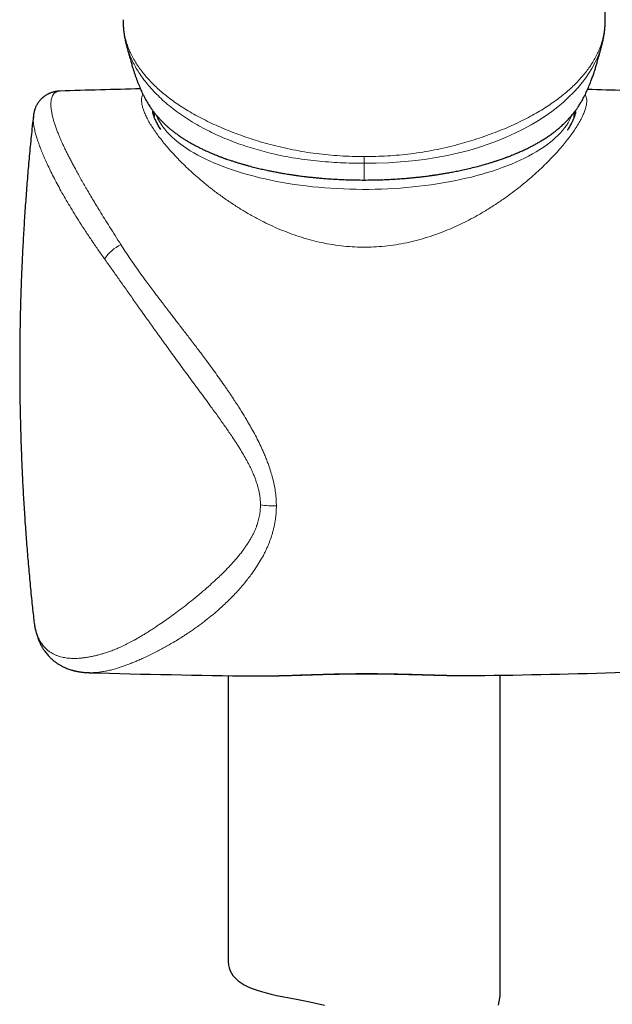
# Model space of a CAD drawing. Header units: millimetres. Extents: x 8 to 1162, y 12 to 2222.
# Tile 43 of 54: x 566 to 598, y 1844 to 1898. Entities that reach past the tile are written whole.
import ezdxf

# ---------------------------------------------------------------- set-up
doc = ezdxf.new("R2010")
doc.units = ezdxf.units.MM

msp = doc.modelspace()

# ---------------------------------------------------------------- linework, layer by layer
at = {"color": 7, "linetype": 'Continuous', "lineweight": 30}
for p, q in [((598.092, 1898.356), (598.092, 1898.359)), ((571.682, 1896.977), (571.68, 1896.984)), ((597.916, 1896.984), (597.914, 1896.978)), ((568.033, 1894.421), (568.03, 1894.421)), ((566.553, 1893.033), (566.553, 1893.037)), ((573.136, 1893.321), (573.136, 1893.318)), ((573.199, 1893.263), (573.212, 1893.004)), ((596.383, 1892.971), (596.397, 1893.263)), ((566.576, 1865.246), (566.578, 1865.235)), ((577.298, 1862.175), (577.298, 1846.396)), ((592.298, 1844.551), (592.298, 1862.197))]:
    msp.add_line(p, q, dxfattribs=at)
at = {"color": 8, "linetype": 'Continuous', "lineweight": 0}
for p, q in [((573.134, 1893.349), (573.136, 1893.321)), ((596.459, 1893.287), (596.459, 1893.345))]:
    msp.add_line(p, q, dxfattribs=at)
at = {"color": 8, "linetype": 'Continuous', "lineweight": 0, "flags": 128}
for points in [[(597.914, 1896.978), (597.886, 1896.864), (597.792, 1896.575), (597.673, 1896.279), (597.53, 1895.977), (597.361, 1895.669), (597.2, 1895.412), (597.021, 1895.152), (596.821, 1894.89), (596.596, 1894.62), (596.348, 1894.351), (596.079, 1894.082), (595.789, 1893.817), (595.478, 1893.556), (595.147, 1893.3), (594.787, 1893.045), (594.409, 1892.799), (594.012, 1892.563), (593.571, 1892.322), (593.112, 1892.095), (592.639, 1891.881), (592.153, 1891.681), (591.637, 1891.488), (591.11, 1891.312), (590.573, 1891.152), (590.029, 1891.009), (589.4, 1890.868), (588.763, 1890.748), (588.12, 1890.649), (587.473, 1890.571), (586.807, 1890.512), (586.139, 1890.472), (585.468, 1890.449), (584.798, 1890.442), (584.798, 1890.442), (584.798, 1890.442)], [(596.26, 1893.087), (596.204, 1892.958), (596.131, 1892.813), (596.048, 1892.67), (595.954, 1892.527), (595.851, 1892.386), (595.737, 1892.246), (595.614, 1892.108), (595.481, 1891.972), (595.338, 1891.837), (595.186, 1891.704), (595.024, 1891.573), (594.853, 1891.444), (594.673, 1891.317), (594.484, 1891.193), (594.286, 1891.071), (594.08, 1890.952), (593.865, 1890.835), (593.642, 1890.722), (593.411, 1890.611), (593.173, 1890.503), (592.926, 1890.398), (592.673, 1890.296), (592.412, 1890.198), (592.145, 1890.103), (591.87, 1890.011), (591.59, 1889.923), (591.303, 1889.839), (591.01, 1889.758), (590.712, 1889.681), (590.409, 1889.608), (590.1, 1889.538), (589.787, 1889.473), (589.469, 1889.412), (589.146, 1889.354), (588.82, 1889.301), (588.491, 1889.252), (588.157, 1889.207), (587.821, 1889.167), (587.483, 1889.13), (587.141, 1889.099), (586.798, 1889.071), (586.453, 1889.048), (586.106, 1889.029), (585.758, 1889.014), (585.409, 1889.005), (585.06, 1888.999), (584.711, 1888.998), (584.361, 1889.001), (584.012, 1889.009), (583.664, 1889.021), (583.316, 1889.038), (582.97, 1889.059), (582.626, 1889.084), (582.284, 1889.114), (581.944, 1889.148), (581.606, 1889.186), (581.271, 1889.229), (580.94, 1889.276), (580.612, 1889.327), (580.288, 1889.382), (579.968, 1889.442), (579.652, 1889.505), (579.341, 1889.573), (579.035, 1889.644), (578.734, 1889.719), (578.438, 1889.798), (578.149, 1889.881), (577.865, 1889.967), (577.587, 1890.057), (577.317, 1890.15), (577.052, 1890.247), (576.795, 1890.347), (576.545, 1890.45), (576.303, 1890.556), (576.068, 1890.666), (575.841, 1890.778), (575.622, 1890.893), (575.412, 1891.011), (575.21, 1891.132), (575.016, 1891.255), (574.832, 1891.38), (574.656, 1891.508), (574.49, 1891.638), (574.333, 1891.77), (574.185, 1891.904), (574.047, 1892.04), (573.919, 1892.177), (573.801, 1892.316), (573.692, 1892.457), (573.594, 1892.598), (573.505, 1892.741), (573.427, 1892.885), (573.359, 1893.03), (573.333, 1893.094)], [(584.798, 1890.809), (584.798, 1890.759), (584.798, 1890.71), (584.798, 1890.662), (584.798, 1890.616), (584.798, 1890.57), (584.798, 1890.526), (584.798, 1890.483), (584.798, 1890.442)]]:
    msp.add_lwpolyline(points, dxfattribs=at)
at = {"color": 7, "linetype": 'Continuous', "lineweight": 30, "flags": 128}
for points in [[(577.298, 1846.396), (577.312, 1846.205), (577.347, 1846.048), (577.402, 1845.897), (577.473, 1845.76), (577.563, 1845.63), (577.696, 1845.481), (577.855, 1845.34), (578.008, 1845.23), (578.179, 1845.126), (578.366, 1845.03), (578.57, 1844.94), (578.838, 1844.839), (579.13, 1844.746), (579.392, 1844.673), (579.669, 1844.604), (579.963, 1844.537), (580.271, 1844.473), (580.662, 1844.397), (581.073, 1844.319), (581.433, 1844.25), (581.805, 1844.177), (582.205, 1844.092), (582.617, 1843.996)], [(592.203, 1844.003), (592.255, 1844.193), (592.287, 1844.377), (592.298, 1844.551), (592.298, 1844.551)]]:
    msp.add_lwpolyline(points, dxfattribs=at)
at = {"color": 7, "linetype": 'Continuous', "lineweight": 30}
for centre, start, end in [((584.068, 1394.678), 91.33033, 91.83775), ((584.068, 1394.678), 88.26968, 88.50403), ((584.068, 2362.129), 268.34483, 269.3822), ((584.068, 2362.129), 270.78721, 271.73032)]:
    msp.add_arc(centre, 500, start, end, dxfattribs=at)
at = {"color": 8, "linetype": 'Continuous', "lineweight": 0}
for centre, radius, start, end in [((572.497, 1883.792), 2.439, 117.4549, 145.8714), ((579.974, 1878.382), 6.849, 262.4877, 269.8575)]:
    msp.add_arc(centre, radius, start, end, dxfattribs=at)
at = {"color": 7, "linetype": 'Continuous', "lineweight": 30}
for points, knots in [([(598.095, 1898.359), (598.095, 1898.886), (598.093, 1900.169), (598.089, 1902.192), (598.084, 1904.416), (598.077, 1906.589), (598.069, 1908.71), (598.061, 1910.78), (598.051, 1912.812), (598.041, 1914.82), (598.03, 1916.802), (598.018, 1918.759), (598.006, 1920.676), (597.993, 1922.554), (597.979, 1924.393), (597.966, 1926.192), (597.952, 1927.953), (597.938, 1929.674), (597.923, 1931.356), (597.909, 1932.999), (597.894, 1934.603), (597.879, 1936.168), (597.865, 1937.694), (597.85, 1939.142), (597.837, 1940.514), (597.823, 1941.812), (597.81, 1943.077), (597.797, 1944.311), (597.784, 1945.512), (597.771, 1946.664), (597.759, 1947.768), (597.747, 1948.826), (597.736, 1949.854), (597.724, 1950.854), (597.713, 1951.824), (597.702, 1952.767), (597.692, 1953.68), (597.681, 1954.579), (597.671, 1955.461), (597.66, 1956.326), (597.65, 1957.161), (597.641, 1957.964), (597.631, 1958.737), (597.621, 1959.557), (597.61, 1960.431), (597.599, 1961.371), (597.587, 1962.31), (597.575, 1963.257), (597.563, 1964.21), (597.551, 1965.171), (597.539, 1966.138), (597.523, 1967.392), (597.504, 1968.94), (597.48, 1970.783), (597.456, 1972.649), (597.432, 1974.537), (597.407, 1976.447), (597.382, 1978.378), (597.361, 1980.008), (597.344, 1981.332), (597.33, 1982.348), (597.317, 1983.368), (597.304, 1984.394), (597.291, 1985.428), (597.278, 1986.455), (597.264, 1987.485), (597.251, 1988.522), (597.238, 1989.586), (597.224, 1990.677), (597.21, 1991.818), (597.195, 1993.01), (597.179, 1994.253), (597.164, 1995.525), (597.148, 1996.826), (597.132, 1998.156), (597.116, 1999.487), (597.1, 2000.818), (597.085, 2002.147), (597.069, 2003.501), (597.054, 2004.879), (597.038, 2006.28), (597.023, 2007.653), (597.014, 2008.557), (597.009, 2008.988)], [0, 0, 0, 0, 0.013504, 0.032863, 0.051916, 0.070661, 0.088772, 0.106583, 0.124095, 0.141306, 0.158558, 0.175495, 0.192116, 0.208422, 0.22441, 0.240081, 0.255434, 0.270468, 0.285183, 0.299579, 0.313655, 0.327411, 0.340847, 0.353961, 0.365701, 0.37717, 0.38837, 0.399299, 0.409958, 0.420346, 0.43001, 0.439427, 0.448598, 0.457521, 0.466198, 0.474628, 0.482811, 0.490748, 0.498797, 0.506575, 0.514082, 0.521318, 0.528283, 0.534977, 0.543527, 0.551962, 0.560471, 0.569053, 0.57771, 0.58644, 0.595245, 0.604122, 0.620752, 0.637633, 0.654767, 0.672152, 0.689788, 0.707676, 0.725813, 0.735221, 0.744695, 0.754235, 0.76384, 0.773511, 0.783307, 0.792815, 0.802598, 0.812654, 0.822985, 0.833589, 0.845135, 0.856989, 0.86915, 0.881618, 0.894394, 0.907476, 0.920092, 0.93298, 0.946141, 0.959573, 0.973278, 0.987255, 1, 1, 1, 1]), ([(571.501, 1898.359), (571.501, 1898.305), (571.501, 1898.181), (571.512, 1897.982), (571.53, 1897.766), (571.558, 1897.551), (571.595, 1897.338), (571.635, 1897.146), (571.666, 1897.026), (571.679, 1896.976)], [0, 0, 0, 0, 0.121489, 0.281925, 0.439298, 0.593898, 0.745962, 0.895732, 1, 1, 1, 1]), ([(597.917, 1896.977), (597.925, 1897.009), (597.953, 1897.11), (597.989, 1897.279), (598.027, 1897.485), (598.057, 1897.693), (598.078, 1897.901), (598.09, 1898.069), (598.092, 1898.166), (598.092, 1898.195)], [0, 0, 0, 0, 0.076391, 0.241804, 0.409197, 0.578801, 0.750854, 0.925595, 1, 1, 1, 1]), ([(598.093, 1898.213), (598.094, 1898.247), (598.096, 1898.295), (598.095, 1898.342), (598.095, 1898.356)], [0, 0, 0, 0, 0.718021, 1, 1, 1, 1]), ([(571.677, 1896.983), (571.694, 1896.918), (571.729, 1896.783), (571.782, 1896.582), (571.834, 1896.392), (571.88, 1896.226), (571.92, 1896.084), (571.957, 1895.958), (571.991, 1895.843), (572.031, 1895.713), (572.077, 1895.566), (572.132, 1895.398), (572.18, 1895.257), (572.219, 1895.147), (572.247, 1895.07), (572.274, 1894.998), (572.303, 1894.921), (572.344, 1894.816), (572.396, 1894.686), (572.457, 1894.543), (572.515, 1894.414), (572.576, 1894.284), (572.641, 1894.154), (572.708, 1894.025), (572.772, 1893.911), (572.837, 1893.799), (572.904, 1893.688), (572.974, 1893.58), (573.028, 1893.499), (573.067, 1893.443), (573.096, 1893.402), (573.129, 1893.356), (573.172, 1893.298), (573.24, 1893.208), (573.327, 1893.1), (573.425, 1892.985), (573.515, 1892.885), (573.604, 1892.79), (573.693, 1892.7), (573.783, 1892.612), (573.879, 1892.522), (573.989, 1892.425), (574.118, 1892.315), (574.261, 1892.2), (574.417, 1892.082), (574.582, 1891.964), (574.752, 1891.849), (574.917, 1891.743), (575.075, 1891.647), (575.229, 1891.558), (575.387, 1891.469), (575.551, 1891.382), (575.725, 1891.294), (575.911, 1891.203), (576.087, 1891.121), (576.247, 1891.05), (576.385, 1890.991), (576.52, 1890.934), (576.646, 1890.883), (576.756, 1890.84), (576.848, 1890.805), (576.922, 1890.777), (576.989, 1890.752), (577.063, 1890.725), (577.157, 1890.691), (577.273, 1890.65), (577.413, 1890.603), (577.574, 1890.55), (577.748, 1890.494), (577.927, 1890.44), (578.104, 1890.388), (578.279, 1890.338), (578.497, 1890.279), (578.757, 1890.211), (579.058, 1890.139), (579.346, 1890.074), (579.62, 1890.016), (579.877, 1889.965), (580.115, 1889.921), (580.32, 1889.885), (580.492, 1889.856), (580.634, 1889.833), (580.761, 1889.813), (580.871, 1889.797), (580.952, 1889.785), (581.007, 1889.777), (581.052, 1889.771), (581.113, 1889.762), (581.204, 1889.75), (581.326, 1889.734), (581.479, 1889.714), (581.665, 1889.692), (581.873, 1889.669), (582.103, 1889.645), (582.351, 1889.622), (582.627, 1889.599), (582.929, 1889.577), (583.255, 1889.557), (583.606, 1889.54), (583.981, 1889.526), (584.381, 1889.517), (584.656, 1889.516), (584.798, 1889.515)], [0, 0, 0, 0, 0.012766, 0.026678, 0.038836, 0.049252, 0.057939, 0.0651, 0.071817, 0.078276, 0.087509, 0.096864, 0.106492, 0.111059, 0.11535, 0.119224, 0.123141, 0.128223, 0.136973, 0.145172, 0.152714, 0.159768, 0.168591, 0.17692, 0.184786, 0.191699, 0.200422, 0.208807, 0.215837, 0.219239, 0.222225, 0.226204, 0.231309, 0.237539, 0.250193, 0.26088, 0.270214, 0.279849, 0.290038, 0.299342, 0.308074, 0.319807, 0.332607, 0.346707, 0.361301, 0.376466, 0.39168, 0.405861, 0.418868, 0.431251, 0.443978, 0.457066, 0.469953, 0.484004, 0.499221, 0.508733, 0.51865, 0.528525, 0.537198, 0.544751, 0.550992, 0.555922, 0.559759, 0.564536, 0.570752, 0.578406, 0.587499, 0.598031, 0.609474, 0.620706, 0.631691, 0.642428, 0.652917, 0.671502, 0.689254, 0.706173, 0.721762, 0.736519, 0.750018, 0.762161, 0.770898, 0.778768, 0.785771, 0.791908, 0.796898, 0.799119, 0.800968, 0.804235, 0.80919, 0.815831, 0.824159, 0.834174, 0.845876, 0.857792, 0.871061, 0.885681, 0.90165, 0.918967, 0.937284, 0.956898, 0.977804, 1, 1, 1, 1]), ([(584.798, 1889.515), (584.942, 1889.516), (585.222, 1889.517), (585.629, 1889.527), (586.009, 1889.54), (586.363, 1889.558), (586.688, 1889.578), (586.985, 1889.6), (587.254, 1889.623), (587.498, 1889.646), (587.724, 1889.669), (587.931, 1889.692), (588.116, 1889.714), (588.27, 1889.734), (588.389, 1889.749), (588.477, 1889.761), (588.535, 1889.769), (588.576, 1889.775), (588.612, 1889.78), (588.654, 1889.786), (588.706, 1889.794), (588.806, 1889.809), (588.963, 1889.833), (589.178, 1889.868), (589.415, 1889.909), (589.672, 1889.956), (589.951, 1890.011), (590.264, 1890.077), (590.605, 1890.154), (590.974, 1890.245), (591.356, 1890.348), (591.672, 1890.44), (591.92, 1890.517), (592.09, 1890.572), (592.243, 1890.623), (592.373, 1890.668), (592.48, 1890.706), (592.564, 1890.737), (592.634, 1890.762), (592.703, 1890.788), (592.784, 1890.819), (592.883, 1890.857), (593.001, 1890.904), (593.134, 1890.958), (593.274, 1891.018), (593.448, 1891.094), (593.643, 1891.183), (593.852, 1891.284), (594.045, 1891.382), (594.227, 1891.479), (594.402, 1891.578), (594.575, 1891.68), (594.754, 1891.791), (594.941, 1891.913), (595.128, 1892.044), (595.306, 1892.178), (595.455, 1892.297), (595.577, 1892.399), (595.674, 1892.484), (595.767, 1892.569), (595.861, 1892.659), (595.951, 1892.748), (596.035, 1892.836), (596.112, 1892.919), (596.192, 1893.01), (596.28, 1893.114), (596.364, 1893.219), (596.435, 1893.312), (596.484, 1893.38), (596.523, 1893.435), (596.564, 1893.493), (596.611, 1893.564), (596.666, 1893.648), (596.722, 1893.738), (596.774, 1893.825), (596.828, 1893.919), (596.887, 1894.025), (596.955, 1894.154), (597.02, 1894.284), (597.081, 1894.414), (597.139, 1894.544), (597.199, 1894.686), (597.256, 1894.826), (597.305, 1894.951), (597.346, 1895.061), (597.385, 1895.169), (597.425, 1895.283), (597.464, 1895.397), (597.501, 1895.51), (597.536, 1895.621), (597.569, 1895.727), (597.601, 1895.831), (597.632, 1895.933), (597.663, 1896.042), (597.698, 1896.163), (597.736, 1896.3), (597.779, 1896.456), (597.826, 1896.63), (597.873, 1896.808), (597.905, 1896.927), (597.919, 1896.983)], [0, 0, 0, 0, 0.022587, 0.043838, 0.063748, 0.082315, 0.099535, 0.115136, 0.129435, 0.142432, 0.154124, 0.165825, 0.17584, 0.184168, 0.190809, 0.195326, 0.198489, 0.200329, 0.202091, 0.204416, 0.2073, 0.210563, 0.220936, 0.233367, 0.246206, 0.260689, 0.276747, 0.293858, 0.314524, 0.336417, 0.359535, 0.383879, 0.395207, 0.406461, 0.416399, 0.424899, 0.431962, 0.437587, 0.441775, 0.44593, 0.451397, 0.458176, 0.466266, 0.475667, 0.485942, 0.495868, 0.512971, 0.528657, 0.54293, 0.557482, 0.571586, 0.585429, 0.600435, 0.616897, 0.633899, 0.650561, 0.666685, 0.677091, 0.68665, 0.695985, 0.705536, 0.71609, 0.724746, 0.733099, 0.741463, 0.751198, 0.762468, 0.770202, 0.776109, 0.780224, 0.784508, 0.790089, 0.796459, 0.803489, 0.809932, 0.815207, 0.823073, 0.831403, 0.840225, 0.84728, 0.854822, 0.863021, 0.87177, 0.878625, 0.884004, 0.890125, 0.896607, 0.903047, 0.909355, 0.915505, 0.921719, 0.927493, 0.933475, 0.939697, 0.946925, 0.955533, 0.965344, 0.976507, 0.989028, 1, 1, 1, 1]), ([(568.033, 1894.421), (568.002, 1894.42), (567.945, 1894.417), (567.869, 1894.409), (567.81, 1894.4), (567.764, 1894.392), (567.724, 1894.384), (567.678, 1894.373), (567.621, 1894.358), (567.557, 1894.339), (567.494, 1894.316), (567.439, 1894.293), (567.389, 1894.271), (567.341, 1894.247), (567.287, 1894.218), (567.229, 1894.182), (567.173, 1894.144), (567.125, 1894.109), (567.088, 1894.079), (567.059, 1894.055), (567.029, 1894.027), (566.991, 1893.992), (566.944, 1893.943), (566.891, 1893.883), (566.838, 1893.813), (566.788, 1893.741), (566.746, 1893.669), (566.709, 1893.598), (566.678, 1893.53), (566.652, 1893.465), (566.633, 1893.413), (566.62, 1893.371), (566.608, 1893.332), (566.595, 1893.283), (566.579, 1893.217), (566.563, 1893.132), (566.555, 1893.069), (566.551, 1893.034)], [0, 0, 0, 0, 0.043441, 0.078915, 0.10637, 0.125769, 0.142145, 0.161575, 0.188431, 0.219412, 0.249139, 0.275049, 0.297492, 0.318181, 0.343637, 0.374257, 0.404227, 0.42879, 0.448515, 0.463399, 0.476767, 0.499441, 0.528178, 0.562936, 0.601666, 0.639793, 0.677131, 0.712274, 0.748008, 0.778706, 0.809837, 0.826077, 0.843522, 0.868776, 0.903328, 0.947101, 1, 1, 1, 1]), ([(566.552, 1893.033), (566.526, 1892.796), (566.46, 1892.197), (566.365, 1891.235), (566.266, 1890.147), (566.177, 1889.059), (566.097, 1887.97), (566.027, 1886.88), (565.965, 1885.789), (565.914, 1884.697), (565.871, 1883.605), (565.838, 1882.513), (565.815, 1881.421), (565.801, 1880.328), (565.796, 1879.235), (565.801, 1878.143), (565.815, 1877.051), (565.839, 1875.959), (565.872, 1874.868), (565.915, 1873.777), (565.967, 1872.687), (566.028, 1871.598), (566.098, 1870.509), (566.178, 1869.422), (566.268, 1868.337), (566.366, 1867.252), (566.468, 1866.222), (566.542, 1865.554), (566.576, 1865.246)], [0, 0, 0, 0, 0.025762, 0.064991, 0.104223, 0.143456, 0.182691, 0.221926, 0.261161, 0.300396, 0.339629, 0.378859, 0.418088, 0.457312, 0.496533, 0.535749, 0.57496, 0.614165, 0.653363, 0.692553, 0.731736, 0.77091, 0.810074, 0.849229, 0.888373, 0.927505, 0.966626, 1, 1, 1, 1]), ([(573.588, 1892.296), (573.563, 1892.335), (573.512, 1892.414), (573.445, 1892.526), (573.383, 1892.635), (573.329, 1892.738), (573.282, 1892.835), (573.241, 1892.927), (573.208, 1893.011), (573.182, 1893.087), (573.162, 1893.154), (573.148, 1893.211), (573.139, 1893.26), (573.134, 1893.298), (573.133, 1893.315), (573.133, 1893.321)], [0, 0, 0, 0, 0.079481, 0.163021, 0.244888, 0.326126, 0.40862, 0.490378, 0.571003, 0.650114, 0.72736, 0.802432, 0.875167, 0.952615, 1, 1, 1, 1]), ([(596.461, 1893.287), (596.461, 1893.278), (596.46, 1893.257), (596.454, 1893.217), (596.444, 1893.169), (596.43, 1893.114), (596.411, 1893.049), (596.385, 1892.975), (596.353, 1892.894), (596.314, 1892.807), (596.268, 1892.712), (596.215, 1892.61), (596.155, 1892.504), (596.087, 1892.391), (596.036, 1892.31), (596.006, 1892.264), (596.003, 1892.26)], [0, 0, 0, 0, 0.064029, 0.139662, 0.206883, 0.277175, 0.353387, 0.43017, 0.50772, 0.58616, 0.665581, 0.746055, 0.827794, 0.908605, 0.991481, 1, 1, 1, 1]), ([(566.575, 1865.246), (566.582, 1865.192), (566.595, 1865.082), (566.617, 1864.945), (566.64, 1864.822), (566.666, 1864.703), (566.692, 1864.596), (566.721, 1864.492), (566.754, 1864.382), (566.794, 1864.265), (566.837, 1864.152), (566.88, 1864.05), (566.924, 1863.954), (566.968, 1863.866), (567.008, 1863.793), (567.044, 1863.729), (567.081, 1863.67), (567.125, 1863.601), (567.182, 1863.517), (567.25, 1863.427), (567.324, 1863.336), (567.394, 1863.257), (567.459, 1863.189), (567.539, 1863.111), (567.641, 1863.021), (567.767, 1862.921), (567.901, 1862.829), (568.018, 1862.758), (568.119, 1862.703), (568.204, 1862.66), (568.298, 1862.616), (568.4, 1862.574), (568.505, 1862.534), (568.598, 1862.503), (568.673, 1862.481), (568.73, 1862.465), (568.781, 1862.451), (568.83, 1862.439), (568.883, 1862.427), (568.944, 1862.414), (569.011, 1862.401), (569.081, 1862.389), (569.154, 1862.377), (569.226, 1862.368), (569.301, 1862.359), (569.384, 1862.351), (569.494, 1862.343), (569.579, 1862.34), (569.625, 1862.338)], [0, 0, 0, 0, 0.028911, 0.058338, 0.086609, 0.112057, 0.134755, 0.154935, 0.179974, 0.2069, 0.233068, 0.257038, 0.278248, 0.300343, 0.320408, 0.332426, 0.347435, 0.365492, 0.385505, 0.413038, 0.43887, 0.46178, 0.48167, 0.500523, 0.534239, 0.570509, 0.60552, 0.640445, 0.65979, 0.680761, 0.703488, 0.727652, 0.752847, 0.777019, 0.792081, 0.804476, 0.815601, 0.826667, 0.837823, 0.851153, 0.867143, 0.882432, 0.896462, 0.911406, 0.928591, 0.948389, 0.972138, 1, 1, 1, 1]), ([(578.677, 1862.159), (578.751, 1862.158), (578.867, 1862.156), (578.99, 1862.157), (579.034, 1862.158)], [0, 0, 0, 0, 0.6368294, 1, 1, 1, 1]), ([(579.04, 1862.157), (579.084, 1862.157), (579.22, 1862.157), (579.455, 1862.16), (579.743, 1862.164), (580.034, 1862.17), (580.326, 1862.177), (580.62, 1862.186), (580.914, 1862.195), (581.209, 1862.204), (581.502, 1862.213), (581.794, 1862.222), (582.087, 1862.231), (582.38, 1862.24), (582.675, 1862.248), (582.971, 1862.255), (583.268, 1862.261), (583.564, 1862.267), (583.859, 1862.272), (584.152, 1862.276), (584.443, 1862.278), (584.732, 1862.28), (585.018, 1862.28), (585.303, 1862.279), (585.59, 1862.277), (585.88, 1862.273), (586.171, 1862.269), (586.463, 1862.264), (586.757, 1862.258), (587.05, 1862.251), (587.343, 1862.244), (587.634, 1862.236), (587.923, 1862.228), (588.21, 1862.22), (588.496, 1862.212), (588.782, 1862.204), (589.069, 1862.196), (589.357, 1862.189), (589.643, 1862.183), (589.929, 1862.178), (590.212, 1862.175), (590.425, 1862.173), (590.541, 1862.174), (590.564, 1862.174)], [0, 0, 0, 0, 0.012866, 0.040441, 0.067853, 0.095081, 0.12191, 0.148542, 0.174892, 0.20088, 0.226443, 0.25156, 0.276375, 0.301163, 0.325885, 0.350507, 0.374995, 0.399317, 0.423443, 0.447349, 0.47101, 0.494409, 0.51756, 0.540664, 0.563989, 0.587591, 0.61145, 0.635539, 0.65983, 0.684291, 0.708886, 0.733576, 0.758323, 0.783084, 0.80786, 0.833303, 0.859104, 0.88525, 0.911726, 0.938511, 0.965583, 0.992913, 1, 1, 1, 1]), ([(590.571, 1862.175), (590.686, 1862.174), (590.811, 1862.174), (590.928, 1862.176), (590.937, 1862.177)], [0, 0, 0, 0, 0.922393, 1, 1, 1, 1])]:
    msp.add_open_spline(points, degree=3, knots=knots, dxfattribs=at)
at = {"color": 8, "linetype": 'Continuous', "lineweight": 0}
for points, knots in [([(571.502, 1898.359), (571.502, 1898.31), (571.501, 1898.15), (571.524, 1897.868), (571.578, 1897.516), (571.659, 1897.185), (571.76, 1896.878), (571.875, 1896.596), (572.015, 1896.309), (572.172, 1896.034), (572.343, 1895.772), (572.523, 1895.524), (572.725, 1895.272), (572.951, 1895.017), (573.201, 1894.76), (573.475, 1894.504), (573.771, 1894.25), (574.09, 1894), (574.432, 1893.752), (574.799, 1893.508), (575.191, 1893.269), (575.607, 1893.034), (576.047, 1892.806), (576.511, 1892.584), (576.988, 1892.373), (577.485, 1892.171), (577.999, 1891.978), (578.53, 1891.796), (579.07, 1891.627), (579.64, 1891.466), (580.24, 1891.316), (580.871, 1891.18), (581.508, 1891.064), (582.153, 1890.968), (582.808, 1890.895), (583.47, 1890.845), (584.134, 1890.814), (584.577, 1890.811), (584.798, 1890.809)], [0, 0, 0, 0, 0.0166987, 0.0542312, 0.0917772, 0.1293035, 0.1580331, 0.1867891, 0.2155365, 0.2442541, 0.2681415, 0.29204, 0.3159244, 0.3403367, 0.3647652, 0.3891742, 0.4135222, 0.437889, 0.4622368, 0.4873056, 0.5123961, 0.5374666, 0.5636594, 0.5898888, 0.6161242, 0.6423251, 0.6695564, 0.6968145, 0.7240782, 0.7513171, 0.7820213, 0.8127508, 0.8434835, 0.8741921, 0.9056307, 0.9370898, 0.9685542, 1, 1, 1, 1]), ([(584.798, 1890.809), (585.013, 1890.81), (585.444, 1890.814), (586.09, 1890.843), (586.735, 1890.89), (587.382, 1890.961), (588.03, 1891.055), (588.678, 1891.171), (589.321, 1891.308), (589.923, 1891.458), (590.485, 1891.615), (591.007, 1891.777), (591.522, 1891.952), (592.033, 1892.141), (592.538, 1892.344), (593.037, 1892.562), (593.52, 1892.791), (593.969, 1893.023), (594.383, 1893.256), (594.765, 1893.488), (595.13, 1893.729), (595.479, 1893.979), (595.808, 1894.236), (596.109, 1894.493), (596.382, 1894.748), (596.628, 1894.999), (596.854, 1895.252), (597.06, 1895.506), (597.245, 1895.76), (597.417, 1896.024), (597.574, 1896.297), (597.712, 1896.577), (597.826, 1896.853), (597.929, 1897.158), (598.014, 1897.492), (598.07, 1897.852), (598.096, 1898.141), (598.093, 1898.305), (598.092, 1898.356)], [0, 0, 0, 0, 0.030616, 0.061249, 0.091878, 0.122487, 0.153763, 0.185064, 0.216362, 0.247633, 0.27397, 0.300328, 0.326683, 0.353013, 0.380261, 0.407548, 0.434828, 0.462066, 0.486428, 0.510807, 0.535166, 0.560246, 0.585347, 0.610427, 0.634306, 0.658203, 0.682084, 0.706533, 0.730997, 0.755449, 0.78349, 0.811558, 0.839635, 0.867686, 0.906007, 0.944349, 0.982676, 1, 1, 1, 1]), ([(584.798, 1890.442), (584.798, 1890.442), (584.578, 1890.442), (584.139, 1890.447), (583.481, 1890.468), (582.825, 1890.506), (582.165, 1890.563), (581.505, 1890.642), (580.844, 1890.742), (580.189, 1890.865), (579.58, 1891.002), (579.018, 1891.15), (578.501, 1891.304), (577.993, 1891.473), (577.489, 1891.659), (576.991, 1891.863), (576.501, 1892.083), (576.027, 1892.318), (575.559, 1892.572), (575.103, 1892.847), (574.661, 1893.143), (574.246, 1893.45), (573.859, 1893.766), (573.507, 1894.086), (573.189, 1894.407), (572.904, 1894.727), (572.649, 1895.047), (572.423, 1895.364), (572.228, 1895.674), (572.062, 1895.977), (571.922, 1896.272), (571.807, 1896.56), (571.725, 1896.796), (571.693, 1896.933), (571.682, 1896.977)], [0, 0, 0, 0, 0.000003, 0.035585, 0.071186, 0.10678, 0.142353, 0.178701, 0.215081, 0.251454, 0.287794, 0.317631, 0.347493, 0.377352, 0.407184, 0.438028, 0.468913, 0.499791, 0.530626, 0.563639, 0.596756, 0.629904, 0.663015, 0.696023, 0.728304, 0.760668, 0.793074, 0.825464, 0.857766, 0.889473, 0.921215, 0.952965, 0.984685, 1, 1, 1, 1]), ([(568.03, 1894.421), (568.027, 1894.421), (568, 1894.421), (567.953, 1894.415), (567.891, 1894.401), (567.833, 1894.38), (567.769, 1894.346), (567.701, 1894.293), (567.636, 1894.213), (567.585, 1894.115), (567.548, 1894.001), (567.525, 1893.868), (567.516, 1893.717), (567.522, 1893.546), (567.543, 1893.36), (567.579, 1893.156), (567.627, 1892.951), (567.684, 1892.745), (567.749, 1892.542), (567.824, 1892.327), (567.912, 1892.101), (568.01, 1891.863), (568.109, 1891.637), (568.205, 1891.427), (568.295, 1891.236), (568.392, 1891.038), (568.494, 1890.834), (568.602, 1890.623), (568.716, 1890.406), (568.836, 1890.182), (568.969, 1889.939), (569.116, 1889.674), (569.279, 1889.386), (569.451, 1889.088), (569.632, 1888.779), (569.822, 1888.46), (570.015, 1888.139), (570.233, 1887.78), (570.479, 1887.38), (570.762, 1886.924), (571.061, 1886.449), (571.268, 1886.122), (571.373, 1885.957)], [0, 0, 0, 0, 0.002451, 0.021756, 0.040791, 0.05956, 0.078066, 0.109445, 0.140413, 0.170986, 0.201185, 0.231027, 0.261816, 0.292432, 0.322899, 0.353241, 0.383482, 0.408292, 0.433293, 0.458499, 0.483926, 0.509587, 0.535495, 0.554072, 0.572836, 0.591791, 0.610941, 0.630291, 0.649845, 0.669607, 0.689581, 0.713215, 0.737268, 0.761746, 0.786653, 0.811995, 0.837777, 0.861939, 0.895022, 0.929055, 0.964045, 1, 1, 1, 1]), ([(596.991, 1894.228), (596.998, 1894.218), (597.027, 1894.176), (597.057, 1894.084), (597.079, 1893.951), (597.078, 1893.795), (597.052, 1893.617), (596.997, 1893.414), (596.915, 1893.19), (596.803, 1892.947), (596.662, 1892.683), (596.497, 1892.414), (596.314, 1892.141), (596.114, 1891.866), (595.891, 1891.582), (595.646, 1891.287), (595.377, 1890.985), (595.082, 1890.67), (594.758, 1890.344), (594.405, 1890.01), (594.029, 1889.672), (593.631, 1889.334), (593.209, 1888.998), (592.75, 1888.653), (592.25, 1888.302), (591.708, 1887.949), (591.187, 1887.638), (590.694, 1887.366), (590.233, 1887.132), (589.76, 1886.911), (589.259, 1886.698), (588.729, 1886.498), (588.169, 1886.314), (587.592, 1886.154), (587, 1886.02), (586.394, 1885.917), (585.788, 1885.846), (585.184, 1885.81), (584.585, 1885.806), (583.98, 1885.835), (583.371, 1885.899), (582.761, 1885.996), (582.174, 1886.121), (581.612, 1886.27), (581.075, 1886.439), (580.545, 1886.631), (580.022, 1886.844), (579.508, 1887.078), (578.984, 1887.341), (578.452, 1887.632), (577.916, 1887.953), (577.396, 1888.291), (576.892, 1888.643), (576.406, 1889.006), (575.971, 1889.355), (575.582, 1889.686), (575.235, 1889.997), (574.905, 1890.307), (574.59, 1890.62), (574.292, 1890.934), (574.01, 1891.247), (573.751, 1891.555), (573.516, 1891.851), (573.307, 1892.136), (573.123, 1892.408), (572.96, 1892.671), (572.822, 1892.922), (572.708, 1893.161), (572.62, 1893.382), (572.56, 1893.585), (572.525, 1893.768), (572.514, 1893.935), (572.531, 1894.082), (572.559, 1894.186), (572.589, 1894.234), (572.596, 1894.245)], [0, 0, 0, 0, 0.003937, 0.016671, 0.029403, 0.042119, 0.055997, 0.069887, 0.083765, 0.098084, 0.112415, 0.126735, 0.139728, 0.15273, 0.165724, 0.179019, 0.192321, 0.205617, 0.219884, 0.23416, 0.248428, 0.262999, 0.277577, 0.292148, 0.308607, 0.325078, 0.341536, 0.354213, 0.366902, 0.37959, 0.392266, 0.406317, 0.420377, 0.434426, 0.448888, 0.463362, 0.477822, 0.491851, 0.505893, 0.519923, 0.534449, 0.54899, 0.563518, 0.576895, 0.590282, 0.603661, 0.617346, 0.63104, 0.644726, 0.660363, 0.67601, 0.691648, 0.707653, 0.723668, 0.739673, 0.752875, 0.766089, 0.779303, 0.792504, 0.80618, 0.819874, 0.833566, 0.847241, 0.860529, 0.873827, 0.887114, 0.900766, 0.914428, 0.928079, 0.94141, 0.954752, 0.968083, 0.981799, 0.995526, 1, 1, 1, 1]), ([(570.479, 1885.161), (570.354, 1885.337), (570.107, 1885.685), (569.757, 1886.197), (569.425, 1886.695), (569.114, 1887.176), (568.824, 1887.638), (568.555, 1888.082), (568.305, 1888.507), (568.074, 1888.916), (567.859, 1889.31), (567.661, 1889.69), (567.479, 1890.054), (567.314, 1890.4), (567.166, 1890.728), (567.057, 1890.987), (566.979, 1891.183), (566.924, 1891.323), (566.873, 1891.459), (566.826, 1891.591), (566.783, 1891.718), (566.744, 1891.841), (566.708, 1891.959), (566.659, 1892.13), (566.607, 1892.344), (566.563, 1892.587), (566.543, 1892.801), (566.541, 1892.948), (566.55, 1893.017), (566.553, 1893.033)], [0, 0, 0, 0, 0.051351, 0.101692, 0.151048, 0.199449, 0.246923, 0.29268, 0.337607, 0.381739, 0.42511, 0.468527, 0.511238, 0.553286, 0.594717, 0.635578, 0.655452, 0.675207, 0.694848, 0.714383, 0.733818, 0.753158, 0.772411, 0.791583, 0.840138, 0.888567, 0.936968, 0.985438, 1, 1, 1, 1]), ([(584.798, 1889.516), (584.798, 1889.516), (584.798, 1889.516), (584.798, 1889.53), (584.798, 1889.56), (584.798, 1889.606), (584.798, 1889.688), (584.798, 1889.816), (584.798, 1889.995), (584.798, 1890.207), (584.798, 1890.359), (584.798, 1890.442)], [0, 0, 0, 0, 0.0100318, 0.0612604, 0.1137921, 0.1877863, 0.2618914, 0.4136416, 0.5959297, 0.7787545, 1, 1, 1, 1]), ([(571.373, 1885.957), (571.456, 1885.828), (571.624, 1885.566), (571.894, 1885.165), (572.183, 1884.748), (572.473, 1884.342), (572.738, 1883.978), (572.975, 1883.658), (573.2, 1883.357), (573.382, 1883.115), (573.518, 1882.937), (573.602, 1882.826), (573.678, 1882.727), (573.744, 1882.639), (573.803, 1882.563), (573.863, 1882.485), (573.949, 1882.373), (574.065, 1882.223), (574.213, 1882.03), (574.374, 1881.821), (574.548, 1881.596), (574.734, 1881.353), (574.932, 1881.096), (575.133, 1880.833), (575.339, 1880.564), (575.539, 1880.3), (575.732, 1880.045), (575.889, 1879.835), (576.014, 1879.668), (576.089, 1879.568), (576.136, 1879.503), (576.16, 1879.472), (576.182, 1879.441), (576.204, 1879.411), (576.226, 1879.382), (576.339, 1879.229), (576.537, 1878.957), (576.814, 1878.571), (577.03, 1878.263), (577.191, 1878.03), (577.303, 1877.868), (577.413, 1877.706), (577.529, 1877.532), (577.713, 1877.253), (577.956, 1876.876), (578.17, 1876.528), (578.302, 1876.307), (578.361, 1876.208), (578.418, 1876.109), (578.475, 1876.011), (578.53, 1875.915), (578.583, 1875.819), (578.693, 1875.622), (578.851, 1875.326), (579.047, 1874.934), (579.186, 1874.634), (579.278, 1874.424), (579.331, 1874.3), (579.381, 1874.177), (579.429, 1874.056), (579.475, 1873.936), (579.519, 1873.817), (579.589, 1873.616), (579.679, 1873.336), (579.777, 1872.978), (579.855, 1872.619), (579.913, 1872.257), (579.95, 1871.892), (579.954, 1871.652), (579.957, 1871.533)], [0, 0, 0, 0, 0.028756, 0.05865, 0.089696, 0.12182, 0.149414, 0.170787, 0.193124, 0.216426, 0.224491, 0.232666, 0.24095, 0.24655, 0.252034, 0.257817, 0.2639, 0.276885, 0.291054, 0.306408, 0.322946, 0.34067, 0.359579, 0.379324, 0.397921, 0.418102, 0.436512, 0.453151, 0.463162, 0.472401, 0.474694, 0.476933, 0.479119, 0.481252, 0.483333, 0.48536, 0.513979, 0.541141, 0.566846, 0.57846, 0.58975, 0.600717, 0.612047, 0.625554, 0.658169, 0.689151, 0.695884, 0.702535, 0.709104, 0.715593, 0.722, 0.728327, 0.734574, 0.761045, 0.786501, 0.810964, 0.818984, 0.826895, 0.834698, 0.842395, 0.849988, 0.857476, 0.864862, 0.887831, 0.910129, 0.931808, 0.954823, 0.977527, 1, 1, 1, 1]), ([(579.078, 1871.592), (579.077, 1871.651), (579.076, 1871.77), (579.061, 1871.951), (579.037, 1872.133), (579.004, 1872.318), (578.961, 1872.503), (578.91, 1872.689), (578.85, 1872.876), (578.782, 1873.067), (578.705, 1873.259), (578.625, 1873.443), (578.542, 1873.619), (578.457, 1873.79), (578.341, 1874.013), (578.187, 1874.29), (578.04, 1874.536), (577.935, 1874.707), (577.879, 1874.797), (577.821, 1874.889), (577.761, 1874.982), (577.701, 1875.075), (577.605, 1875.221), (577.472, 1875.421), (577.296, 1875.678), (577.112, 1875.944), (576.918, 1876.218), (576.716, 1876.501), (576.513, 1876.783), (576.289, 1877.09), (576.045, 1877.423), (575.773, 1877.793), (575.495, 1878.17), (575.133, 1878.661), (574.692, 1879.262), (574.174, 1879.972), (573.75, 1880.557), (573.42, 1881.016), (573.185, 1881.344), (572.952, 1881.67), (572.713, 1882.005), (572.404, 1882.441), (572.032, 1882.966), (571.615, 1883.557), (571.217, 1884.119), (570.84, 1884.654), (570.597, 1884.994), (570.479, 1885.161)], [0, 0, 0, 0, 0.011781, 0.023644, 0.03562, 0.047737, 0.060024, 0.072123, 0.084533, 0.097275, 0.11037, 0.123255, 0.134661, 0.146449, 0.158626, 0.181023, 0.204681, 0.211089, 0.217586, 0.224172, 0.230848, 0.237614, 0.24447, 0.262538, 0.281324, 0.300834, 0.321071, 0.342038, 0.363738, 0.383712, 0.41066, 0.438239, 0.466451, 0.495299, 0.548409, 0.601138, 0.654753, 0.679855, 0.704506, 0.728708, 0.753321, 0.780506, 0.827702, 0.873203, 0.917053, 0.9593, 1, 1, 1, 1]), ([(566.578, 1865.235), (566.586, 1865.163), (566.606, 1865.002), (566.657, 1864.753), (566.732, 1864.489), (566.835, 1864.234), (566.96, 1864.004), (567.096, 1863.818), (567.235, 1863.667), (567.373, 1863.547), (567.493, 1863.462), (567.588, 1863.405), (567.653, 1863.37), (567.72, 1863.337), (567.789, 1863.306), (567.86, 1863.278), (567.994, 1863.231), (568.201, 1863.176), (568.494, 1863.133), (568.813, 1863.119), (569.1, 1863.132), (569.345, 1863.158), (569.541, 1863.187), (569.744, 1863.224), (569.954, 1863.269), (570.17, 1863.322), (570.407, 1863.388), (570.665, 1863.47), (570.941, 1863.571), (571.219, 1863.686), (571.501, 1863.816), (571.786, 1863.957), (572.042, 1864.093), (572.266, 1864.218), (572.461, 1864.331), (572.66, 1864.45), (572.863, 1864.575), (573.071, 1864.707), (573.282, 1864.845), (573.545, 1865.02), (573.859, 1865.237), (574.225, 1865.5), (574.598, 1865.777), (574.979, 1866.07), (575.381, 1866.39), (575.795, 1866.731), (576.193, 1867.075), (576.46, 1867.316), (576.604, 1867.45), (576.648, 1867.49), (576.692, 1867.531), (576.735, 1867.572), (576.778, 1867.613), (576.923, 1867.751), (577.161, 1867.986), (577.479, 1868.32), (577.738, 1868.614), (577.945, 1868.865), (578.069, 1869.024), (578.148, 1869.131), (578.187, 1869.184), (578.225, 1869.238), (578.262, 1869.291), (578.299, 1869.344), (578.361, 1869.436), (578.446, 1869.569), (578.549, 1869.743), (578.643, 1869.916), (578.728, 1870.088), (578.804, 1870.259), (578.885, 1870.467), (578.964, 1870.715), (579.029, 1871.005), (579.071, 1871.297), (579.076, 1871.494), (579.078, 1871.592)], [0, 0, 0, 0, 0.015248, 0.034054, 0.057228, 0.080529, 0.104002, 0.127687, 0.145537, 0.163545, 0.181727, 0.188921, 0.196146, 0.203402, 0.210691, 0.218012, 0.225367, 0.251078, 0.277206, 0.303784, 0.330842, 0.345219, 0.359739, 0.374408, 0.389228, 0.404204, 0.419338, 0.437548, 0.455706, 0.473665, 0.491602, 0.510029, 0.527889, 0.539757, 0.551807, 0.564041, 0.576462, 0.589069, 0.601864, 0.614849, 0.636355, 0.658056, 0.679957, 0.702059, 0.725007, 0.75012, 0.774169, 0.794458, 0.797054, 0.799637, 0.802205, 0.80476, 0.8073, 0.809827, 0.830506, 0.849956, 0.868192, 0.879571, 0.890437, 0.893198, 0.895925, 0.898618, 0.901276, 0.9039, 0.90649, 0.914984, 0.923212, 0.931184, 0.938907, 0.946391, 0.953648, 0.96567, 0.977355, 0.988772, 1, 1, 1, 1]), ([(579.957, 1871.533), (579.956, 1871.466), (579.955, 1871.331), (579.943, 1871.131), (579.924, 1870.931), (579.897, 1870.731), (579.862, 1870.531), (579.82, 1870.333), (579.758, 1870.085), (579.667, 1869.788), (579.571, 1869.531), (579.499, 1869.357), (579.46, 1869.266), (579.419, 1869.175), (579.376, 1869.084), (579.332, 1868.993), (579.239, 1868.808), (579.085, 1868.529), (578.855, 1868.158), (578.627, 1867.828), (578.409, 1867.538), (578.259, 1867.35), (578.154, 1867.224), (578.099, 1867.158), (578.042, 1867.092), (577.985, 1867.026), (577.927, 1866.96), (577.809, 1866.828), (577.627, 1866.632), (577.373, 1866.374), (577.117, 1866.127), (576.892, 1865.921), (576.701, 1865.752), (576.533, 1865.608), (576.36, 1865.464), (576.194, 1865.33), (576.02, 1865.194), (575.831, 1865.049), (575.612, 1864.887), (575.388, 1864.728), (575.206, 1864.602), (575.071, 1864.511), (574.976, 1864.447), (574.88, 1864.385), (574.785, 1864.324), (574.69, 1864.263), (574.595, 1864.203), (574.429, 1864.101), (574.199, 1863.963), (573.909, 1863.797), (573.634, 1863.645), (573.405, 1863.524), (573.217, 1863.427), (573.067, 1863.353), (572.921, 1863.282), (572.77, 1863.21), (572.587, 1863.126), (572.377, 1863.033), (572.151, 1862.937), (571.93, 1862.848), (571.713, 1862.765), (571.498, 1862.687), (571.266, 1862.609), (571.019, 1862.534), (570.758, 1862.467), (570.508, 1862.414), (570.27, 1862.374), (570.039, 1862.348), (569.838, 1862.337), (569.7, 1862.335), (569.639, 1862.338), (569.626, 1862.338)], [0, 0, 0, 0, 0.010445, 0.020955, 0.031542, 0.042218, 0.052994, 0.063881, 0.074891, 0.094368, 0.114592, 0.120018, 0.125499, 0.131036, 0.13663, 0.142281, 0.147989, 0.171287, 0.195989, 0.222124, 0.240172, 0.258861, 0.263863, 0.26891, 0.274001, 0.279136, 0.284317, 0.289542, 0.310278, 0.331846, 0.35425, 0.374421, 0.387383, 0.400942, 0.415097, 0.429013, 0.440698, 0.456554, 0.473797, 0.492427, 0.509244, 0.516689, 0.524135, 0.531582, 0.539028, 0.546476, 0.553924, 0.561372, 0.585248, 0.608086, 0.629887, 0.650651, 0.663173, 0.675287, 0.686993, 0.698899, 0.712633, 0.732453, 0.751538, 0.77045, 0.789949, 0.809443, 0.828934, 0.854862, 0.880306, 0.90527, 0.92976, 0.95378, 0.978601, 0.995557, 1, 1, 1, 1]), ([(579.034, 1862.158), (579.146, 1862.158), (579.414, 1862.159), (579.856, 1862.167), (580.339, 1862.179), (580.818, 1862.194), (581.288, 1862.21), (581.772, 1862.226), (582.269, 1862.242), (582.779, 1862.256), (583.294, 1862.269), (583.814, 1862.278), (584.337, 1862.284), (584.868, 1862.286), (585.404, 1862.285), (585.943, 1862.279), (586.426, 1862.271), (586.884, 1862.261), (587.32, 1862.25), (587.783, 1862.236), (588.238, 1862.223), (588.689, 1862.209), (589.137, 1862.196), (589.58, 1862.185), (590.01, 1862.177), (590.341, 1862.173), (590.523, 1862.174), (590.571, 1862.175)], [0, 0, 0, 0, 0.033357, 0.07985, 0.126309, 0.167726, 0.209166, 0.250579, 0.293033, 0.33552, 0.37797, 0.42025, 0.462565, 0.504842, 0.548531, 0.592261, 0.635951, 0.666581, 0.705686, 0.74484, 0.783999, 0.82311, 0.863731, 0.904396, 0.945066, 0.985692, 1, 1, 1, 1])]:
    msp.add_open_spline(points, degree=3, knots=knots, dxfattribs=at)

doc.saveas('drawing.dxf')
